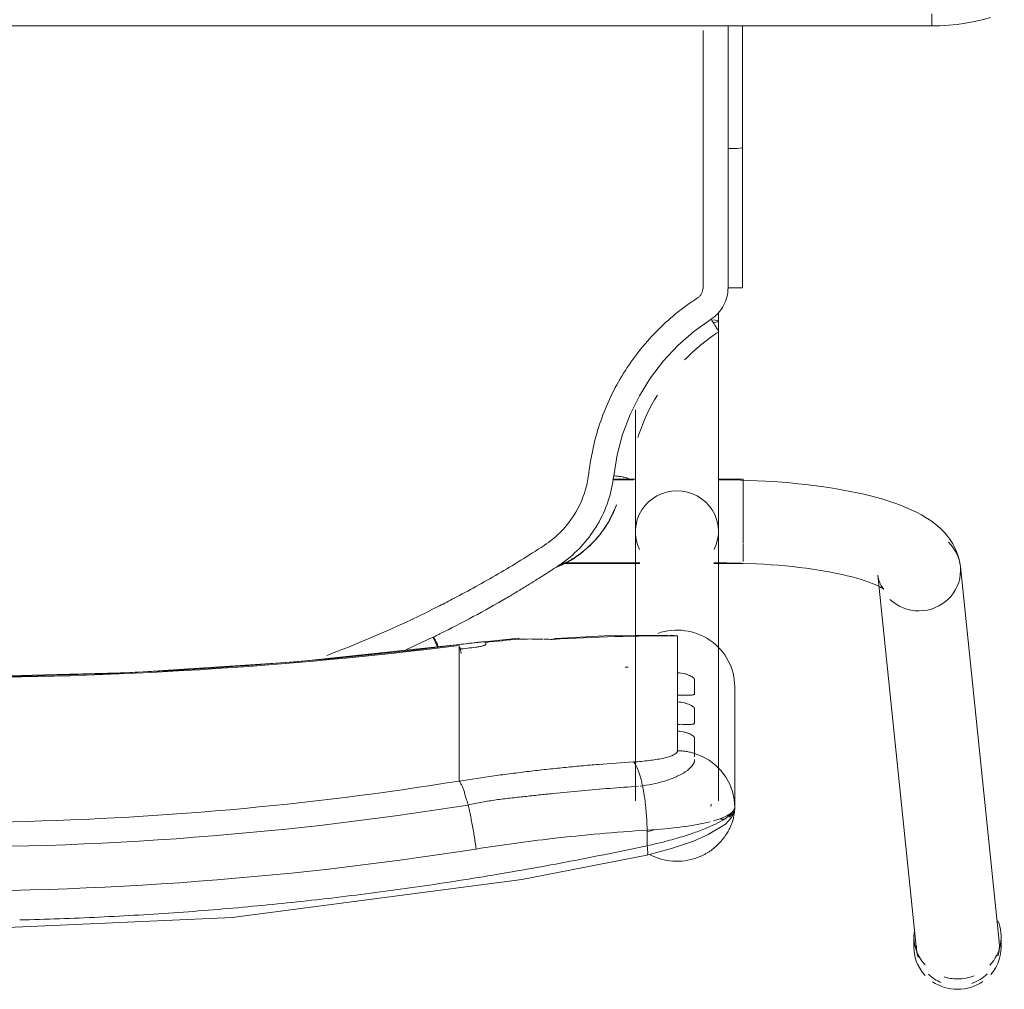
# Model space of a CAD drawing. Header units: metres. Extents: x 2.9 to 42.3, y -72.9 to -49.3.
# Tile 32 of 256: x 6.733 to 6.978, y -65.366 to -65.124. Entities that reach past the tile are written whole.
import ezdxf

# ---------------------------------------------------------------- set-up
doc = ezdxf.new("R2010")
doc.units = ezdxf.units.M
doc.layers.add('I-FURN', color=7, linetype='Continuous', lineweight=18)

# ---------------------------------------------------------------- blocks, each defined once
blk = doc.blocks.new('ConjuntoParaAlunoTamanho6 - CJA06_ConjuntoParaAlunoTamanho6-V13-2PAV')
at = {"layer": 'I-FURN', "color": 253, "true_color": 0xaaaaaa}
for p, q in [((-0.2643, 0.29456), (-0.2643, 0.29197)), ((-0.23354, 0.20182), (-0.24321, 0.29526)), ((-0.24254, 0.29197), (-0.24254, 0.29456)), ((-0.2638, 0.29312), (-0.25413, 0.19969)), ((-0.1979, 0.25969), (-0.1979, 0.22964)), ((-0.19385, 0.25812), (-0.19385, 0.19097)), ((-0.19207, 0.25896), (-0.19202, 0.25906)), ((-0.19202, 0.25906), (-0.19192, 0.25949)), ((-0.17315, 0.19097), (-0.17315, 0.25812)), ((-0.19734, 0.2558), (-0.19665, 0.25395)), ((-0.19665, 0.25395), (-0.1957, 0.25221)), ((-0.17493, 0.25435), (-0.17437, 0.25441)), ((-0.12923, 0.2438), (-0.12923, 0.25317)), ((-0.1957, 0.25221), (-0.19451, 0.25062)), ((-0.12923, 0.24214), (-0.12923, 0.2438)), ((-0.18366, 0.24073), (-0.18366, 0.23904)), ((-0.12923, 0.24214), (-0.12923, 0.23653)), ((-0.12923, 0.23653), (-0.12923, 0.23486)), ((-0.18366, 0.23345), (-0.18366, 0.23176)), ((-0.12923, 0.23486), (-0.12923, 0.22925)), ((-0.12923, 0.22925), (-0.12923, 0.22759)), ((-0.18366, 0.22617), (-0.18366, 0.21701)), ((-0.12923, 0.22759), (-0.12923, 0.22197)), ((-0.12923, 0.22197), (-0.12923, 0.22031)), ((-0.14414, 0.21757), (-0.12926, 0.21915)), ((-0.11598, 0.22048), (-0.1227, 0.21732)), ((-0.18366, 0.21701), (-0.1818, 0.21679)), ((-0.19271, 0.19894), (-0.2, 0.19894)), ((-0.19271, 0.19879), (-0.19385, 0.19879)), ((-0.19385, 0.19879), (-0.19385, 0.19845)), ((-0.15474, 0.19894), (-0.17429, 0.19894)), ((-0.15494, 0.19879), (-0.17429, 0.19879)), ((-0.2, 0.19844), (-0.2, 0.19411)), ((-0.19385, 0.19845), (-0.19385, 0.19764)), ((-0.2, 0.19393), (-0.2, 0.18575)), ((-0.19385, 0.19367), (-0.19385, 0.1916)), ((-0.19385, 0.18688), (-0.19385, 0.18582)), ((-0.2, 0.18573), (-0.2, 0.17922)), ((-0.19385, 0.18371), (-0.19385, 0.18582)), ((-0.2, 0.17916), (-0.2, 0.17794)), ((-0.19385, 0.17809), (-0.19385, 0.18068)), ((-0.2, 0.17794), (-0.19377, 0.17794)), ((-0.17323, 0.17794), (-0.1676, 0.17794)), ((-0.17268, 0.17809), (-0.16757, 0.17809)), ((-0.19385, 0.13857), (-0.19385, 0.13643)), ((-0.19983, 0.13021), (-0.19982, 0.0953)), ((-0.19982, 0.06488), (-0.19982, 0.0953)), ((-0.19982, 0.0953), (-0.19982, 0.09529)), ((-0.19623, 0.09556), (-0.19738, 0.09554)), ((0.247, 0.06497), (-0.247, 0.06497)), ((-0.247, 0.06497), (-0.247, 0.06197)), ((0.247, 0.06497), (-0.247, 0.06497))]:
    blk.add_line(p, q, dxfattribs=at)
at = {"layer": 'I-FURN', "color": 253, "true_color": 0xaaaaaa, "flags": 128}
for points in [[(0.0001, 0.2904), (-0.07267, 0.28721), (-0.14486, 0.2777), (-0.17603, 0.27161)], [(-0.17603, 0.27161), (-0.18218, 0.26997), (-0.18761, 0.26812), (-0.19131, 0.26652), (-0.19557, 0.2639), (-0.19708, 0.26226), (-0.19765, 0.26113), (-0.1979, 0.25971)], [(-0.17607, 0.26928), (-0.17607, 0.26831), (-0.17607, 0.26734), (-0.17607, 0.26637), (-0.17607, 0.2654)], [(-0.1979, 0.24468), (-0.1979, 0.2522), (-0.1979, 0.25971)], [(-0.1979, 0.25969), (-0.19776, 0.25773), (-0.19734, 0.2558)], [(-0.1979, 0.25969), (-0.1979, 0.25218), (-0.1979, 0.24467), (-0.1979, 0.23715), (-0.1979, 0.22964)], [(-0.19451, 0.25062), (-0.19311, 0.2492), (-0.19152, 0.24799)], [(-0.19152, 0.24799), (-0.18977, 0.24701), (-0.1879, 0.24628)], [(-0.1879, 0.24243), (-0.1879, 0.24339), (-0.1879, 0.24435), (-0.1879, 0.24532), (-0.1879, 0.24628)], [(-0.18366, 0.24561), (-0.18366, 0.24439), (-0.18366, 0.24317), (-0.18366, 0.24195), (-0.18366, 0.24073)], [(-0.1879, 0.23515), (-0.1879, 0.23603), (-0.1879, 0.23692), (-0.1879, 0.2378), (-0.1879, 0.23868)], [(-0.18366, 0.23904), (-0.18366, 0.23764), (-0.18366, 0.23624), (-0.18366, 0.23485), (-0.18366, 0.23345)], [(-0.1879, 0.22787), (-0.1879, 0.22876), (-0.1879, 0.22964), (-0.1879, 0.23052), (-0.1879, 0.23141)], [(-0.18366, 0.23176), (-0.18366, 0.23036), (-0.18366, 0.22897), (-0.18366, 0.22757), (-0.18366, 0.22617)], [(-0.12926, 0.21915), (-0.08865, 0.22342), (-0.0479, 0.2261), (-0.00707, 0.22717), (0.03376, 0.22666), (0.07455, 0.22454), (0.11521, 0.22083), (0.12946, 0.21915)], [(-0.1359, 0.2187), (-0.1359, 0.21878), (-0.1359, 0.21886), (-0.1359, 0.21893), (-0.1359, 0.21901)], [(-0.12923, 0.22031), (-0.12923, 0.22007), (-0.12923, 0.21984), (-0.12923, 0.21961), (-0.12923, 0.21937)], [(-0.18111, 0.21677), (-0.16533, 0.21701), (-0.15331, 0.21761)], [(-0.23354, 0.20182), (-0.23373, 0.20287), (-0.23403, 0.20376), (-0.23437, 0.20445), (-0.23469, 0.20492), (-0.23492, 0.20521), (-0.23505, 0.20534), (-0.23507, 0.20536)], [(-0.23507, 0.20536), (-0.23501, 0.20531), (-0.23482, 0.20518), (-0.23451, 0.20499), (-0.23408, 0.20476), (-0.23355, 0.20449), (-0.23291, 0.2042), (-0.23217, 0.20389), (-0.23133, 0.20358), (-0.23041, 0.20326), (-0.22941, 0.20294), (-0.22832, 0.20262), (-0.22717, 0.2023), (-0.22594, 0.20199), (-0.22464, 0.20169), (-0.22328, 0.2014), (-0.22186, 0.20112), (-0.22039, 0.20086), (-0.21886, 0.2006), (-0.21729, 0.20036), (-0.21567, 0.20014), (-0.214, 0.19993), (-0.2123, 0.19973), (-0.21057, 0.19956), (-0.2088, 0.1994), (-0.207, 0.19926), (-0.20518, 0.19913), (-0.20334, 0.19903), (-0.20148, 0.19894), (-0.19961, 0.19888), (-0.19772, 0.19883), (-0.19583, 0.1988), (-0.19394, 0.19879), (-0.19385, 0.19879)], [(-0.25413, 0.19969), (-0.25375, 0.19762), (-0.25311, 0.19572), (-0.25226, 0.19403), (-0.25129, 0.19256), (-0.25023, 0.19128), (-0.24913, 0.19017), (-0.24799, 0.18919), (-0.24683, 0.18832), (-0.24563, 0.18753), (-0.24441, 0.18681), (-0.24316, 0.18615), (-0.24188, 0.18553), (-0.24055, 0.18496), (-0.23919, 0.18441), (-0.23778, 0.1839), (-0.23633, 0.18341), (-0.23483, 0.18295), (-0.2333, 0.18251), (-0.23171, 0.1821), (-0.23008, 0.1817), (-0.22841, 0.18133), (-0.2267, 0.18098), (-0.22495, 0.18064), (-0.22315, 0.18033), (-0.22132, 0.18004), (-0.21946, 0.17976), (-0.21756, 0.17951), (-0.21562, 0.17928), (-0.21366, 0.17906), (-0.21168, 0.17887), (-0.20967, 0.1787), (-0.20763, 0.17855), (-0.20558, 0.17842), (-0.20352, 0.17831), (-0.20144, 0.17823), (-0.19935, 0.17816), (-0.19725, 0.17811), (-0.19515, 0.17809), (-0.19385, 0.17809)], [(-0.19385, 0.13857), (-0.19385, 0.14057), (-0.19385, 0.14257), (-0.19385, 0.14457), (-0.19385, 0.14656), (-0.19385, 0.14855), (-0.19385, 0.15053), (-0.19385, 0.15249), (-0.19385, 0.15444), (-0.19385, 0.15637), (-0.19385, 0.15827), (-0.19385, 0.16015), (-0.19385, 0.162), (-0.19385, 0.16382), (-0.19385, 0.1656), (-0.19385, 0.16735), (-0.19385, 0.16905), (-0.19385, 0.17071), (-0.19385, 0.17233), (-0.19385, 0.1739), (-0.19385, 0.17541), (-0.19385, 0.17687), (-0.19385, 0.17828), (-0.19385, 0.17963), (-0.19385, 0.18092), (-0.19385, 0.18215), (-0.19385, 0.18331), (-0.19385, 0.18441), (-0.19385, 0.18544), (-0.19385, 0.1864), (-0.19385, 0.18729), (-0.19385, 0.1881), (-0.19385, 0.18885), (-0.19385, 0.18951), (-0.19385, 0.19011), (-0.19385, 0.19062), (-0.19385, 0.19097)], [(-0.17315, 0.19097), (-0.17315, 0.19051), (-0.17315, 0.18998), (-0.17315, 0.18937), (-0.17315, 0.18869), (-0.17315, 0.18793), (-0.17315, 0.1871), (-0.17315, 0.18619), (-0.17315, 0.18522), (-0.17315, 0.18417), (-0.17315, 0.18306), (-0.17315, 0.18188), (-0.17315, 0.18064), (-0.17315, 0.17934), (-0.17315, 0.17798), (-0.17315, 0.17656), (-0.17315, 0.17508), (-0.17315, 0.17355), (-0.17315, 0.17198), (-0.17315, 0.17035), (-0.17315, 0.16868), (-0.17315, 0.16696), (-0.17315, 0.16521), (-0.17315, 0.16342), (-0.17315, 0.16159), (-0.17315, 0.16066)], [(-0.16841, 0.18438), (-0.16841, 0.18437), (-0.16841, 0.18435), (-0.16841, 0.18434), (-0.16841, 0.18432)], [(-0.16774, 0.17706), (-0.16861, 0.17188), (-0.16997, 0.16679), (-0.17181, 0.16185), (-0.17415, 0.15713), (-0.17693, 0.15265), (-0.18013, 0.14846), (-0.18374, 0.14461), (-0.18771, 0.14113), (-0.19199, 0.13805)], [(-0.19623, 0.13025), (-0.19623, 0.12331), (-0.19623, 0.11637), (-0.19623, 0.10942), (-0.19623, 0.10249), (-0.19623, 0.09556)], [(-0.19738, 0.09554), (-0.19841, 0.0955), (-0.1992, 0.09544), (-0.19969, 0.09537), (-0.19982, 0.0953)], [(-0.247, 0.06497), (-0.24912, 0.06492), (-0.25124, 0.0648), (-0.25334, 0.06459), (-0.25544, 0.06429), (-0.25753, 0.06391), (-0.2596, 0.06345), (-0.26165, 0.0629)]]:
    blk.add_lwpolyline(points, dxfattribs=at)
at = {"layer": 'I-FURN', "color": 253, "true_color": 0xaaaaaa}
for centre, major_axis, ratio, start_param, end_param in [((-0.25342, 0.29456), (0.01088, 0), 0.965926, 1.570796, 2.185058), ((-0.25342, 0.29456), (0.01088, 0), 0.965926, 0.959427, 1.570796), ((-0.25351, 0.29419), (0.01029, 0.00107), 0.967158, 1.815725, 2.256389), ((-0.25342, 0.29197), (0.01088, 0), 0.965926, 1.570796, 1.965237), ((-0.25342, 0.29197), (0.01088, 0), 0.965926, 1.257624, 1.559899), ((-0.25351, 0.29419), (0.01029, 0.00107), 0.967158, 0.685592, 1.060105), ((-0.25342, 0.29456), (0.01088, 0), 0.965926, 2.438822, 3.243525), ((-0.25342, 0.29456), (0.01088, 0), 0.965926, 6.170166, 7.020457), ((-0.25342, 0.29197), (0.01088, 0), 0.965926, 2.404268, 3.526261), ((-0.25342, 0.29197), (0.01088, 0), 0.965926, 6.182855, 7.015454), ((-0.25351, 0.29419), (0.01029, 0.00107), 0.967158, 6.18338, 6.464028), ((-0.25351, 0.29419), (0.01029, 0.00107), 0.967158, 2.780211, 3.141593), ((-0.1835, 0.22964), (-0.0144, 0), 0.978148, 0, 1.909658), ((0.0001, -0.77159), (1.0211, 0), 0.978148, 1.443771, 1.697822), ((0.0001, -0.77117), (1.0209, 0), 0.978148, 1.443771, 1.697822), ((-0.17927, 0.60128), (0.385, 0), 0.978148, 4.732926, 4.735013), ((-0.1305, 0.22908), (-0.00124, 0.00992), 0.026339, 2.463316, 2.789234), ((-0.17927, 0.60263), (0.395, 0), 0.978148, 4.801491, 4.822541), ((-0.17927, 0.60356), (0.395, 0), 0.978148, 4.828782, 4.839414), ((-0.17927, 0.60221), (0.3948, 0), 0.978148, 4.828842, 4.839414), ((-0.17927, 0.60336), (0.395, 0), 0.978148, 4.701279, 4.780293), ((-0.14501, 0.22754), (-0.00087, 0.00996), 0.018501, 2.957526, 3.350225), ((-0.24383, 0.20075), (0.01029, 0.00107), 0.967158, 1.470991, 3.041787), ((-0.24383, 0.20075), (0.01029, 0.00107), 0.967158, 0.685592, 1.470991), ((-0.24383, 0.20075), (0.01029, 0.00107), 0.967158, 3.041787, 3.827185), ((-0.1835, 0.19097), (0.01035, 0), 0.978148, 2.686587, 4.712389), ((-0.1835, 0.19097), (0.01035, 0), 0.978148, 4.712389, 6.738191), ((-0.1835, 0.13857), (0.01035, 0), 0.069756, 2.648425, 3.665191)]:
    blk.add_ellipse(centre, major_axis=major_axis, ratio=ratio, start_param=start_param, end_param=end_param, dxfattribs=at)
for points in [[(-0.03953, 0.28708), (-0.04612, 0.28677), (-0.05271, 0.28638), (-0.05929, 0.28591)], [(-0.01972, 0.28779), (-0.02633, 0.28763), (-0.03293, 0.2874), (-0.03953, 0.28708)], [(-0.05929, 0.28591), (-0.06588, 0.28544), (-0.07245, 0.28489), (-0.07901, 0.28427)], [(-0.09864, 0.28217), (-0.10517, 0.28139), (-0.11169, 0.28054), (-0.11819, 0.27961)], [(-0.07901, 0.28427), (-0.08557, 0.28365), (-0.09211, 0.28295), (-0.09864, 0.28217)], [(-0.11819, 0.27961), (-0.12468, 0.27869), (-0.13116, 0.27768), (-0.13762, 0.27661)], [(-0.13762, 0.27661), (-0.14407, 0.27553), (-0.15051, 0.27438), (-0.15692, 0.27316)], [(-0.15692, 0.27316), (-0.16332, 0.27194), (-0.16971, 0.27065), (-0.17607, 0.26928)], [(-0.13346, 0.2701), (-0.13339, 0.26956), (-0.13324, 0.26848), (-0.133, 0.26684), (-0.13272, 0.2652), (-0.13242, 0.26359), (-0.13211, 0.26203), (-0.13178, 0.26053), (-0.13155, 0.25959), (-0.13144, 0.25914)], [(-0.17607, 0.2654), (-0.17914, 0.26523), (-0.18504, 0.2647), (-0.18981, 0.26382), (-0.19177, 0.26331)], [(-0.17609, 0.26577), (-0.1767, 0.26561), (-0.17731, 0.26545), (-0.17791, 0.26528)], [(-0.17607, 0.2654), (-0.17606, 0.26498), (-0.17604, 0.26413), (-0.17598, 0.26285), (-0.1759, 0.26156), (-0.17579, 0.26028), (-0.17566, 0.25902), (-0.17551, 0.25778), (-0.17533, 0.25659), (-0.17514, 0.25544), (-0.175, 0.25471), (-0.17493, 0.25435)], [(-0.12923, 0.25317), (-0.12932, 0.25327), (-0.1295, 0.25353), (-0.1298, 0.25409), (-0.13011, 0.25481), (-0.13044, 0.25568), (-0.13077, 0.2567), (-0.1311, 0.25786), (-0.13133, 0.2587), (-0.13144, 0.25914)], [(-0.17493, 0.25435), (-0.17484, 0.25392), (-0.17465, 0.25308), (-0.17435, 0.25195), (-0.17403, 0.25093), (-0.17369, 0.25006), (-0.17335, 0.24934), (-0.173, 0.24877), (-0.17277, 0.2485), (-0.17265, 0.2484)], [(-0.14661, 0.25076), (-0.14806, 0.25058), (-0.14951, 0.25042), (-0.15095, 0.25026)], [(-0.14226, 0.2513), (-0.14371, 0.25111), (-0.14516, 0.25093), (-0.14661, 0.25076)], [(-0.16398, 0.24902), (-0.16687, 0.24878), (-0.16977, 0.24858), (-0.17265, 0.2484)], [(-0.15964, 0.24939), (-0.16109, 0.24926), (-0.16254, 0.24913), (-0.16398, 0.24902)], [(-0.1553, 0.2498), (-0.15675, 0.24966), (-0.15819, 0.24952), (-0.15964, 0.24939)], [(-0.15095, 0.25026), (-0.1524, 0.2501), (-0.15385, 0.24995), (-0.1553, 0.2498)], [(-0.1879, 0.24628), (-0.18756, 0.24617), (-0.18687, 0.24599), (-0.18581, 0.24578), (-0.18474, 0.24565), (-0.18402, 0.24561), (-0.18366, 0.24561)], [(-0.09625, 0.22184), (-0.10584, 0.21825), (-0.1152, 0.21414), (-0.12434, 0.2095)], [(-0.1359, 0.21901), (-0.1359, 0.21905), (-0.13586, 0.21912), (-0.13573, 0.21923), (-0.13549, 0.21935), (-0.13518, 0.21946), (-0.13479, 0.21957), (-0.13436, 0.21967), (-0.1339, 0.21974), (-0.13357, 0.21979), (-0.1334, 0.21981)], [(-0.13585, 0.2186), (-0.13587, 0.21862), (-0.13589, 0.21865), (-0.1359, 0.21868), (-0.1359, 0.2187)], [(-0.12335, 0.21813), (-0.12356, 0.21856), (-0.12377, 0.21898), (-0.12395, 0.21936)], [(-0.15397, 0.21772), (-0.15349, 0.21752), (-0.153, 0.21758), (-0.15247, 0.21788)], [(-0.15247, 0.21788), (-0.1518, 0.21785), (-0.15113, 0.21783), (-0.15044, 0.21781)], [(-0.12436, 0.21651), (-0.12717, 0.21512), (-0.13276, 0.21224), (-0.13826, 0.20916), (-0.14098, 0.20758)], [(-0.1227, 0.21732), (-0.12297, 0.21719), (-0.12353, 0.21692), (-0.12408, 0.21665), (-0.12436, 0.21651)], [(-0.12289, 0.21723), (-0.12304, 0.21753), (-0.12319, 0.21783), (-0.12334, 0.21813)], [(-0.12434, 0.2095), (-0.12494, 0.2092), (-0.12615, 0.20858), (-0.12737, 0.20794), (-0.12798, 0.20762)], [(-0.12798, 0.20762), (-0.13157, 0.20574), (-0.13889, 0.20168), (-0.14651, 0.19698), (-0.1504, 0.19445)], [(-0.14098, 0.20758), (-0.14188, 0.20704), (-0.14368, 0.20597), (-0.14546, 0.20487), (-0.14635, 0.20432)], [(-0.14638, 0.20431), (-0.14762, 0.20355), (-0.1501, 0.202), (-0.15256, 0.20043), (-0.15378, 0.19963)], [(-0.15378, 0.19963), (-0.1555, 0.19851), (-0.15869, 0.19594), (-0.16134, 0.1928), (-0.1625, 0.1911)], [(-0.1568, 0.1982), (-0.15576, 0.1988), (-0.15475, 0.1993), (-0.15376, 0.19971)], [(-0.16501, 0.19076), (-0.16447, 0.19151), (-0.16331, 0.19295), (-0.16135, 0.19493), (-0.15919, 0.19669), (-0.15764, 0.19771), (-0.15683, 0.19818)], [(-0.1504, 0.19445), (-0.15113, 0.19396), (-0.15256, 0.19293), (-0.15386, 0.19174), (-0.15448, 0.19112)], [(-0.16371, 0.18924), (-0.16479, 0.18738), (-0.16656, 0.18343), (-0.1675, 0.1792), (-0.16774, 0.17706)], [(-0.1625, 0.1911), (-0.16271, 0.1908), (-0.16313, 0.19018), (-0.16352, 0.18955), (-0.16371, 0.18924)], [(-0.15448, 0.19112), (-0.15645, 0.18912), (-0.15969, 0.18452), (-0.16124, 0.17915), (-0.16156, 0.17636)], [(-0.16774, 0.17706), (-0.16823, 0.17712), (-0.16921, 0.17725), (-0.17046, 0.17746), (-0.17128, 0.17766), (-0.17147, 0.17776), (-0.17146, 0.1778)], [(-0.1854, 0.14823), (-0.18797, 0.14558), (-0.19084, 0.14321), (-0.19391, 0.14119)], [(-0.19391, 0.14119), (-0.19393, 0.14119), (-0.19385, 0.14103), (-0.19344, 0.14033), (-0.19278, 0.13928), (-0.19225, 0.13846), (-0.19199, 0.13805)], [(-0.19199, 0.13805), (-0.19265, 0.13762), (-0.19383, 0.13663), (-0.19519, 0.13473), (-0.19604, 0.13255), (-0.19622, 0.13104), (-0.19623, 0.13025)], [(-0.18863, 0.13277), (-0.18884, 0.13263), (-0.18922, 0.13231), (-0.18966, 0.1317), (-0.18994, 0.13099), (-0.19, 0.1305), (-0.19, 0.13025)], [(-0.19623, 0.13025), (-0.19672, 0.13025), (-0.1977, 0.13025), (-0.19891, 0.13024), (-0.19969, 0.13022), (-0.19984, 0.13021), (-0.19982, 0.1302)], [(-0.19982, 0.12147), (-0.19982, 0.12438), (-0.19982, 0.12729), (-0.19982, 0.1302)], [(-0.19982, 0.1302), (-0.19982, 0.12438), (-0.19982, 0.11273), (-0.19982, 0.1011), (-0.19982, 0.09529)], [(-0.19982, 0.09528), (-0.19982, 0.1011), (-0.19982, 0.10691), (-0.19982, 0.11273)], [(-0.19982, 0.09529), (-0.19982, 0.08515), (-0.19982, 0.07502), (-0.19982, 0.06488)], [(-0.19982, 0.06488), (-0.19982, 0.06837), (-0.19982, 0.07185), (-0.19982, 0.07534)]]:
    blk.add_open_spline(points, degree=3, dxfattribs=at)
for points, knots in [([(-0.13346, 0.2701), (-0.0847, 0.2778), (0.00519, 0.28415), (0.09466, 0.27626), (0.13366, 0.2701)], [-1, -1, -1, -1, -0.444444, 0, 0, 0, 0]), ([(-0.1979, 0.25971), (-0.1979, 0.26019), (-0.19783, 0.26127), (-0.19747, 0.26287), (-0.19695, 0.2643), (-0.19642, 0.26543), (-0.19585, 0.26637), (-0.19534, 0.26711), (-0.19492, 0.26766), (-0.19447, 0.26819), (-0.19382, 0.2689), (-0.19291, 0.26975), (-0.1919, 0.27053), (-0.19105, 0.27107), (-0.1904, 0.27144), (-0.18973, 0.27177), (-0.18883, 0.27217), (-0.18719, 0.27275), (-0.18474, 0.2732), (-0.18174, 0.27315), (-0.17906, 0.27255), (-0.17745, 0.27187), (-0.17679, 0.27153)], [0, 0, 0, 0, 0.0625, 0.125, 0.15625, 0.1875, 0.21875, 0.234375, 0.25, 0.265625, 0.28125, 0.3125, 0.34375, 0.359375, 0.375, 0.390625, 0.40625, 0.4375, 0.5, 0.5625, 0.625, 0.6721865, 0.6721865, 0.6721865, 0.6721865]), ([(-0.1761, 0.27156), (-0.17616, 0.27149), (-0.17627, 0.27106), (-0.17619, 0.27003), (-0.17607, 0.26928)], [0.625, 0.625, 0.625, 0.625, 0.75, 1, 1, 1, 1]), ([(-0.17607, 0.2654), (-0.1682, 0.2659), (-0.154, 0.26716), (-0.13977, 0.2691), (-0.13346, 0.2701)], [-1, -1, -1, -1, -0.444444, 0, 0, 0, 0]), ([(-0.13144, 0.25914), (-0.08343, 0.26683), (0.00512, 0.27318), (0.09323, 0.26529), (0.13164, 0.25914)], [-1, -1, -1, -1, -0.444444, 0, 0, 0, 0]), ([(-0.1979, 0.25971), (-0.1979, 0.26034), (-0.19688, 0.26187), (-0.19282, 0.26411), (-0.18865, 0.26578), (-0.18491, 0.26704), (-0.18064, 0.26823), (-0.1776, 0.26895), (-0.17607, 0.26928)], [0, 0, 0, 0, 0.25, 0.5, 0.625, 0.75, 0.875, 1, 1, 1, 1]), ([(-0.19258, 0.26309), (-0.19416, 0.26264), (-0.1969, 0.26156), (-0.1979, 0.26035), (-0.1979, 0.25969)], [0.5354578, 0.5354578, 0.5354578, 0.5354578, 0.75, 1, 1, 1, 1]), ([(-0.19421, 0.2626), (-0.1945, 0.26266), (-0.19502, 0.2627), (-0.19554, 0.2626), (-0.19576, 0.26254)], [0.5473049, 0.5473049, 0.5473049, 0.5473049, 0.625, 0.6812684, 0.6812684, 0.6812684, 0.6812684]), ([(0.12943, 0.25317), (0.08224, 0.26075), (-0.00484, 0.26702), (-0.09148, 0.25924), (-0.12923, 0.25317)], [-1, -1, -1, -1, -0.444444, 0, 0, 0, 0]), ([(-0.1965, 0.2622), (-0.19671, 0.26207), (-0.1971, 0.26176), (-0.19769, 0.26096), (-0.1979, 0.26021), (-0.1979, 0.25971)], [0.75, 0.75, 0.75, 0.75, 0.8125, 0.875, 1, 1, 1, 1]), ([(-0.17381, 0.25447), (-0.17147, 0.25462), (-0.16677, 0.25497), (-0.1597, 0.25557), (-0.1538, 0.25614), (-0.14908, 0.25663), (-0.14554, 0.25703), (-0.14198, 0.25739), (-0.13843, 0.25782), (-0.13492, 0.25842), (-0.13259, 0.25889), (-0.13144, 0.25914)], [0, 0, 0, 0, 0.166667, 0.333333, 0.5, 0.583333, 0.666667, 0.75, 0.833333, 0.916667, 1, 1, 1, 1]), ([(-0.1879, 0.24778), (-0.18791, 0.24829), (-0.1875, 0.24933), (-0.18588, 0.25077), (-0.184, 0.25182), (-0.1824, 0.2525), (-0.17978, 0.25344), (-0.17715, 0.25404), (-0.17493, 0.25435)], [0, 0, 0, 0, 0.2, 0.4, 0.55, 0.625, 0.7, 1, 1, 1, 1]), ([(-0.12923, 0.25317), (-0.13213, 0.25271), (-0.13647, 0.25207), (-0.14082, 0.25148), (-0.14226, 0.2513)], [-1, -1, -1, -1, -0.8, -0.7, -0.7, -0.7, -0.7]), ([(-0.17265, 0.2484), (-0.17333, 0.24836), (-0.17532, 0.24821), (-0.17777, 0.24791), (-0.17985, 0.24753), (-0.18163, 0.2471), (-0.18322, 0.24646), (-0.18366, 0.2459), (-0.18366, 0.24561)], [-1, -1, -1, -1, -0.888889, -0.666667, -0.555556, -0.444444, -0.222222, 0, 0, 0, 0]), ([(-0.1879, 0.24628), (-0.1879, 0.24644), (-0.1879, 0.2467), (-0.1879, 0.247), (-0.1879, 0.2471)], [0, 0, 0, 0, 0.4, 0.6, 0.6, 0.6, 0.6]), ([(-0.18366, 0.24073), (-0.18428, 0.24075), (-0.18512, 0.24088), (-0.18609, 0.24117), (-0.18671, 0.24142), (-0.18723, 0.2417), (-0.18762, 0.24198), (-0.18784, 0.24222), (-0.1879, 0.24236), (-0.1879, 0.24243)], [0, 0, 0, 0, 0.25, 0.375, 0.5, 0.625, 0.75, 0.875, 1, 1, 1, 1]), ([(-0.1879, 0.23868), (-0.1879, 0.23875), (-0.18784, 0.23885), (-0.18762, 0.23896), (-0.18723, 0.23902), (-0.18671, 0.23904), (-0.18609, 0.23904), (-0.18512, 0.23903), (-0.18428, 0.23902), (-0.18366, 0.23904)], [0, 0, 0, 0, 0.125, 0.25, 0.375, 0.5, 0.625, 0.75, 1, 1, 1, 1]), ([(-0.18366, 0.23345), (-0.18428, 0.23348), (-0.18512, 0.2336), (-0.18609, 0.23389), (-0.18671, 0.23414), (-0.18723, 0.23442), (-0.18762, 0.2347), (-0.18784, 0.23494), (-0.1879, 0.23508), (-0.1879, 0.23515)], [0, 0, 0, 0, 0.25, 0.375, 0.5, 0.625, 0.75, 0.875, 1, 1, 1, 1]), ([(-0.1879, 0.23141), (-0.1879, 0.23147), (-0.18784, 0.23158), (-0.18762, 0.23168), (-0.18723, 0.23174), (-0.18671, 0.23176), (-0.18609, 0.23176), (-0.18512, 0.23175), (-0.18428, 0.23175), (-0.18366, 0.23176)], [0, 0, 0, 0, 0.125, 0.25, 0.375, 0.5, 0.625, 0.75, 1, 1, 1, 1]), ([(-0.18366, 0.22617), (-0.18428, 0.2262), (-0.18512, 0.22633), (-0.18609, 0.22661), (-0.18671, 0.22687), (-0.18723, 0.22714), (-0.18762, 0.22742), (-0.18784, 0.22767), (-0.1879, 0.22781), (-0.1879, 0.22787)], [0, 0, 0, 0, 0.25, 0.375, 0.5, 0.625, 0.75, 0.875, 1, 1, 1, 1]), ([(-0.1334, 0.21866), (-0.1337, 0.21862), (-0.13425, 0.21856), (-0.13488, 0.2185), (-0.13529, 0.21849), (-0.13555, 0.2185), (-0.13573, 0.21853), (-0.13582, 0.21857), (-0.13585, 0.2186)], [0, 0, 0, 0, 0.25, 0.5, 0.625, 0.75, 0.875, 1, 1, 1, 1]), ([(-0.12388, 0.21967), (-0.12372, 0.21936), (-0.12333, 0.2186), (-0.12291, 0.21776), (-0.1227, 0.21732)], [0.5302375, 0.5302375, 0.5302375, 0.5302375, 0.75, 1, 1, 1, 1]), ([(-0.15014, 0.2178), (-0.14956, 0.21779), (-0.14759, 0.21775), (-0.14556, 0.21776), (-0.14412, 0.21779)], [0.2865277, 0.2865277, 0.2865277, 0.2865277, 0.5, 1, 1, 1, 1]), ([(-0.1535, 0.1999), (-0.15406, 0.19967), (-0.15585, 0.19886), (-0.15753, 0.19787), (-0.15863, 0.1971)], [0.6367527, 0.6367527, 0.6367527, 0.6367527, 0.75, 1, 1, 1, 1]), ([(-0.15863, 0.1971), (-0.16081, 0.19558), (-0.16383, 0.19273), (-0.16686, 0.18807), (-0.16796, 0.18563), (-0.16841, 0.18438)], [0, 0, 0, 0, 0.5, 0.75, 1, 1, 1, 1]), ([(-0.16841, 0.18432), (-0.16799, 0.18547), (-0.16725, 0.18714), (-0.16604, 0.18925), (-0.16537, 0.19026), (-0.16501, 0.19076)], [0, 0, 0, 0, 0.5, 0.75, 1, 1, 1, 1]), ([(-0.16156, 0.17636), (-0.16208, 0.17191), (-0.16353, 0.16549), (-0.16692, 0.15729), (-0.1701, 0.15145), (-0.17391, 0.14602), (-0.17976, 0.13936), (-0.18487, 0.13521), (-0.18863, 0.13277)], [0, 0, 0, 0, 0.25, 0.375, 0.5, 0.625, 0.75, 1, 1, 1, 1]), ([(-0.17372, 0.16756), (-0.17378, 0.16737), (-0.17503, 0.16366), (-0.17671, 0.16011), (-0.17864, 0.15696)], [0.2363031, 0.2363031, 0.2363031, 0.2363031, 0.25, 0.5, 0.5, 0.5, 0.5]), ([(-0.19, 0.13025), (-0.19, 0.12863), (-0.19, 0.12547), (-0.19, 0.12092), (-0.19, 0.1173), (-0.19, 0.1145), (-0.19, 0.11243), (-0.19, 0.11052), (-0.19, 0.10828), (-0.19, 0.10624), (-0.19, 0.10408), (-0.19, 0.10228), (-0.19, 0.10023), (-0.19, 0.09774), (-0.19, 0.09515), (-0.19, 0.09189), (-0.19, 0.08842), (-0.19, 0.08419), (-0.19, 0.08049), (-0.19, 0.07684), (-0.19, 0.07351), (-0.19, 0.07081), (-0.19, 0.0683), (-0.19, 0.06666), (-0.19, 0.06612)], [0, 0, 0, 0, 0.03125, 0.0625, 0.09375, 0.109375, 0.125, 0.140625, 0.15625, 0.1875, 0.203125, 0.21875, 0.234375, 0.25, 0.265625, 0.28125, 0.3125, 0.328125, 0.34375, 0.359375, 0.3671875, 0.375, 0.3828125, 0.3865101, 0.3865101, 0.3865101, 0.3865101]), ([(-0.19623, 0.06488), (-0.19623, 0.06802), (-0.19623, 0.0747), (-0.19623, 0.0849), (-0.19623, 0.09203), (-0.19623, 0.09556)], [0.8397159, 0.8397159, 0.8397159, 0.8397159, 0.8888889, 0.9444444, 1, 1, 1, 1])]:
    blk.add_open_spline(points, degree=3, knots=knots, dxfattribs=at)
blk = doc.blocks.new('4 GRE - ESCOLA DE CINEMA E AUDIOVISUAL CINE REX R07_rvt-1-2PAV')
at = {"layer": 'I-FURN', "color": 253, "lineweight": 18, "true_color": 0xaaaaaa, "rotation": 180}
blk.add_blockref('ConjuntoParaAlunoTamanho6 - CJA06_ConjuntoParaAlunoTamanho6-V13-2PAV', (6.71299, -65.06045), dxfattribs=at)

msp = doc.modelspace()

# ---------------------------------------------------------------- block references
at = {"lineweight": 5}
msp.add_blockref('4 GRE - ESCOLA DE CINEMA E AUDIOVISUAL CINE REX R07_rvt-1-2PAV', (0, 0), dxfattribs=at)

doc.saveas('drawing.dxf')
